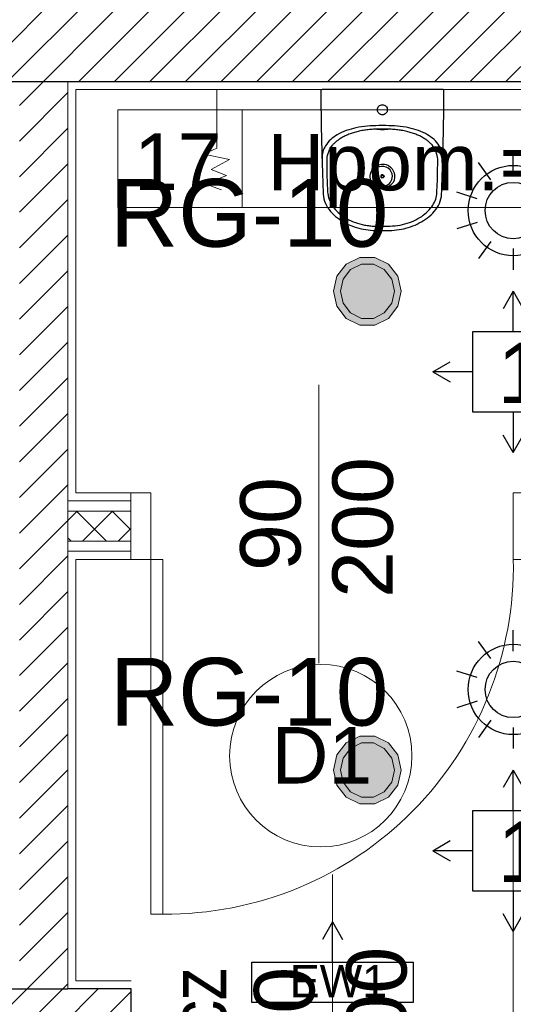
# Model space of a CAD drawing. Header units: metres. Extents: x -29 to 15534, y -4326 to 1447.
# Tile 35 of 48: x 12312 to 12434, y -1369 to -1124. Entities that reach past the tile are written whole.
import ezdxf
from ezdxf.enums import TextEntityAlignment as Align

# ---------------------------------------------------------------- set-up
doc = ezdxf.new("R2010")
doc.units = ezdxf.units.M
doc.header["$MEASUREMENT"] = 0
doc.linetypes.add('DOT', pattern=[6.35, 0, -6.35])
for name, color, linetype, lineweight in [('#elektryczne', 7, 'Continuous', 20), ('A_DRZWI', 8, 'Continuous', 5), ('A_HACZE', 8, 'Continuous', 5), ('A_OZACZENIE DRZWI', 8, 'Continuous', 13), ('A_OZNACZENIA OKIEN', 8, 'Continuous', 13), ('A_PROJEKTOWANE ŚCIANY MUROWANE NOŚNE', 8, 'Continuous', 30), ('A_SCIANY DZIALOWE', 8, 'Continuous', 15), ('A_SCIANY DZIALOWE GK', 8, 'Continuous', 5), ('A_TABELKI POM.', 8, 'Continuous', 20), ('A_TYNK', 8, 'Continuous', 5), ('A_WYMIARY WEWNETRZNE', 8, 'Continuous', 18), ('A_WYPOSAZENIE', 8, 'Continuous', 5), ('A_WYPOSAŻENIE SANITARNE', 8, 'Continuous', 5), ('EB_obwody', 8, 'Continuous', 13), ('EB_oprawy awaryjne', 40, 'Continuous', 30), ('EB_oświetlenie sprzęt', 1, 'Continuous', 30)]:
    doc.layers.add(name, color=color, linetype=linetype, lineweight=lineweight)
for name, color, linetype in [('A_PPOŻ', 8, 'Continuous'), ('rexp_Lum_Custom_Labels', 7, 'Continuous'), ('rexp_Lum_Labels', 7, 'Continuous'), ('rexp_Oprawy', 7, 'Continuous')]:
    doc.layers.add(name, color=color, linetype=linetype)
doc.styles.add('ARIAL', font='arial.ttf')
doc.styles.add('m1_romans', font='romans.shx', dxfattribs={"width": 0.8})
doc.styles.add('opisy okien', font='txt', dxfattribs={"height": 15})
doc.styles.get("Standard").update_dxf_attribs({"font": 'txt.shx'})

# ---------------------------------------------------------------- blocks, each defined once
blk = doc.blocks.new('A$C77D74274')
at = {"layer": 'A_WYPOSAŻENIE SANITARNE', "lineweight": -3}
blk.add_lwpolyline([(0.177, 0.1492, 0.003397), (0.091, 0.1513, 0.004605), (0.005, 0.1521, 0.000026), (0.0045, 0.1521, 0.000026), (0.004, 0.1521), (0.002, 0.1521, 0.414251), (0, 0.1501), (0, -0.1501, 0.293591), (0.002, -0.1533, 0.002795), (0.003, -0.1533, 0.000559), (0.004, -0.1533, 0.000026), (0.0045, -0.1533, 0.000026), (0.005, -0.1533, 0.004601), (0.091, -0.1525, 0.003384), (0.177, -0.1503, 0.000027), (0.2174, -0.149, 0.000084), (0.2578, -0.1477, 0.000092), (0.2585, -0.1477, 0.000134), (0.2592, -0.1477, 0.099596), (0.282, -0.1422, 0.068321), (0.3019, -0.1294, 0.054751), (0.3181, -0.1122, 0.041077), (0.3307, -0.0922, 0.0376), (0.3401, -0.0705, 0.034162), (0.3462, -0.0477, 0.037451), (0.349, -0.0242, 0.011092), (0.3495, -0.0006, 0.011092), (0.349, 0.0231, 0.037451), (0.3462, 0.0465, 0.034162), (0.3401, 0.0694, 0.0376), (0.3307, 0.0911, 0.041077), (0.3181, 0.1111, 0.054751), (0.3019, 0.1283, 0.068321), (0.282, 0.1411, 0.099596), (0.2592, 0.1465, 0.000134), (0.2585, 0.1466, 0.000092), (0.2578, 0.1466, 0.000024), (0.2174, 0.1479, 0.000019)], format="xyb", close=True, dxfattribs=at)
blk.add_lwpolyline([(0.002, 0.1474), (0.002, 0.1474), (0.002, 0.1474)], dxfattribs=at)
for points in [[(0.171, 0.1494, 0.075162), (0.1544, 0.1474, 0.073552), (0.139, 0.1406, 0.071261), (0.1239, 0.1278, 0.048102), (0.1122, 0.1117, 0.048092), (0.1017, 0.0891, 0.031916), (0.0949, 0.0651, 0.030801), (0.0906, 0.0368, 0.021956), (0.0893, 0.0083)], [(0.1373, 0.1228, 0.016399), (0.1341, 0.1198, 0.014505), (0.1311, 0.1166, 0.027749), (0.1252, 0.1094, 0.022424), (0.12, 0.1015, 0.022759), (0.115, 0.0922, 0.018454), (0.1108, 0.0824, 0.018732), (0.1069, 0.0712, 0.015832), (0.1038, 0.0598, 0.015902), (0.1012, 0.0473, 0.014286), (0.0994, 0.0347, 0.007163), (0.0988, 0.0282, 0.00711), (0.0983, 0.0216, 0.003597), (0.0981, 0.0183, 0.003424), (0.098, 0.0149, 0.001682), (0.098, 0.0133, 0.001706), (0.098, 0.0116, 0.001804), (0.0979, 0.0099, 0.001239), (0.0979, 0.0082)], [(0.1727, 0.1367, 0.076821), (0.1539, 0.1326, 0.08598), (0.1373, 0.1228)], [(0.1783, 0.1368, 0.008833), (0.1755, 0.1368, 0.009851), (0.1727, 0.1367)], [(0.2586, 0.1344, 0.008463), (0.2185, 0.1362, 0.006343), (0.1783, 0.1368)], [(0.2597, 0.1343, 0.002628), (0.2591, 0.1343, 0.002643), (0.2586, 0.1344)], [(0.3389, -0.0006, 0.015061), (0.3381, 0.0247, 0.042568), (0.3345, 0.0497, 0.036875), (0.3275, 0.072, 0.044128), (0.317, 0.0928, 0.04242), (0.3051, 0.1088, 0.056535), (0.2903, 0.1222, 0.056066), (0.2757, 0.1303, 0.076403), (0.2597, 0.1343)], [(0.1861, 0.0088, -1), (0.2439, -0.0099)], [(0.0375, -0.0006, -0.098513), (0.0385, 0.0042, -0.098513), (0.0412, 0.0083)], [(0.0412, 0.0083, -0.098534), (0.0452, 0.011, -0.098269), (0.05, 0.0119, -0.098471), (0.0548, 0.011, -0.09847), (0.0588, 0.0083)], [(0.0588, 0.0083, -0.098512), (0.0615, 0.0042, -0.098514), (0.0625, -0.0006)], [(0.0893, 0.0083, 0.000224), (0.0893, 0.0039, 0.000224), (0.0893, -0.0006)], [(0.0979, 0.0082, 0.000423), (0.0979, 0.006, 0.000008), (0.0979, 0.0038, 0.000204), (0.0979, 0.0016, -0.000042), (0.0979, -0.0006)], [(0.0981, 0.0178, -0.001247), (0.0982, 0.0175, -0.001147), (0.0982, 0.0173)], [(0.0982, 0.0173, -0.03502), (0.0994, -0.0006, -0.03502), (0.0982, -0.0184)], [(0.0982, 0.0173, -0.000029), (0.0982, 0.0173, -0.000029), (0.0982, 0.0173)], [(0.2439, -0.0099, -1), (0.1861, 0.0088)], [(0.215, 0.0243, 0.509525), (0.1914, -0.0082)], [(0.1914, -0.0082, 0.198912), (0.2037, -0.0227, 0.414214), (0.2371, -0.0118, 0.198912), (0.2386, 0.0071)], [(0.2112, 0.0007, 0.198912), (0.2114, -0.0024, 0.414214), (0.2168, -0.0042, 0.198912), (0.2188, -0.0018)], [(0.2112, 0.0007, -0.158384), (0.2126, 0.0027, -0.158384), (0.215, 0.0035)], [(0.215, -0.0036, -0.509525), (0.2121, 0.0004)], [(0.2121, 0.0004, -0.158384), (0.2132, 0.0019, -0.158384), (0.215, 0.0024)], [(0.2386, 0.0071, 0.158384), (0.2296, 0.0195, 0.158384), (0.215, 0.0243)], [(0.215, 0.0035, -0.078702), (0.2162, 0.0033, -0.198912), (0.2186, 0.0013, -0.198912), (0.2188, -0.0018)], [(0.215, 0.0024, -0.509525), (0.2179, -0.0015)], [(0.0412, -0.0094, -0.098513), (0.0385, -0.0053, -0.098513), (0.0375, -0.0006)], [(0.0588, -0.0094, -0.09847), (0.0548, -0.0121, -0.09847), (0.05, -0.0131, -0.098269), (0.0452, -0.0121, -0.098534), (0.0412, -0.0094)], [(0.0625, -0.0006, -0.098513), (0.0615, -0.0053, -0.098513), (0.0588, -0.0094)], [(0.0893, -0.0006, 0.000372), (0.0893, -0.005, 0.000249), (0.0893, -0.0094)], [(0.0893, -0.0094, 0.021966), (0.0906, -0.038, 0.03078), (0.0949, -0.0662, 0.031921), (0.1017, -0.0902, 0.048122), (0.1122, -0.1128, 0.048061), (0.1239, -0.1289, 0.071276), (0.139, -0.1417, 0.073559), (0.1544, -0.1485, 0.075158), (0.171, -0.1505)], [(0.0979, -0.0006, -0.000042), (0.0979, -0.0028, 0.000204), (0.0979, -0.005, 0.000008), (0.0979, -0.0072, 0.000423), (0.0979, -0.0094)], [(0.0979, -0.0094, 0.001239), (0.0979, -0.011, 0.001804), (0.098, -0.0127, 0.001706), (0.098, -0.0144, 0.001682), (0.098, -0.0161, 0.003424), (0.0981, -0.0194, 0.003597), (0.0983, -0.0227, 0.00711), (0.0988, -0.0293, 0.007163), (0.0994, -0.0358, 0.014286), (0.1012, -0.0485, 0.015902), (0.1038, -0.0609, 0.015832), (0.1069, -0.0724, 0.018732), (0.1108, -0.0835, 0.018454), (0.115, -0.0933, 0.022759), (0.12, -0.1027, 0.022424), (0.1252, -0.1105, 0.027749), (0.1311, -0.1178, 0.014491), (0.1341, -0.1209, 0.016382), (0.1373, -0.1239)], [(0.0981, -0.0189, 0.0013), (0.0982, -0.0186, 0.0012), (0.0982, -0.0184)], [(0.0982, -0.0184, -0.001061), (0.0982, -0.0186, -0.001185), (0.0981, -0.0189)], [(0.2179, -0.0015, -0.158384), (0.2168, -0.003, -0.158384), (0.215, -0.0036)], [(0.2597, -0.1354, 0.07641), (0.2757, -0.1314, 0.056045), (0.2903, -0.1233, 0.056558), (0.3051, -0.11, 0.042412), (0.317, -0.0939, 0.044132), (0.3275, -0.0731, 0.036861), (0.3345, -0.0508, 0.019203), (0.3368, -0.0385, 0.018742), (0.3383, -0.026, 0.018392), (0.3388, -0.0133, 0.001281), (0.3389, -0.0006)], [(0.1727, -0.1378, -0.076959), (0.1539, -0.1337, -0.085989), (0.1373, -0.1239)], [(0.1783, -0.1379, -0.008833), (0.1755, -0.1379, -0.009851), (0.1727, -0.1378)], [(0.2586, -0.1355, -0.008465), (0.2185, -0.1373, -0.006338), (0.1783, -0.1379)], [(0.2597, -0.1354, -0.002621), (0.2591, -0.1355, -0.002635), (0.2586, -0.1355)]]:
    blk.add_lwpolyline(points, format="xyb", dxfattribs=at)
blk = doc.blocks.new('A$C2DA918A7')
at = {"layer": 'A_OZACZENIE DRZWI'}
blk.add_line((-34.51, 0), (34.51, 0), dxfattribs=at)
at = {"layer": 'A_OZACZENIE DRZWI', "ltscale": 0.1, "style": 'm1_romans', "width": 0.8}
blk.add_attdef('SZEROKOSC', text='', height=10, rotation=360, dxfattribs=at).set_placement((0, 0), align=Align.BOTTOM_CENTER)
blk.add_attdef('WYSOKOSC', text='', height=10, rotation=360, dxfattribs=at).set_placement((-0.85, -3.39), align=Align.TOP_CENTER)
blk = doc.blocks.new('A$Cc1116ad4')
at = {"layer": 'A_DRZWI', "color": 8, "ltscale": 2}
for points in [[(-9, 95), (-9, 90), (-25.5, 90), (-25.5, 95)], [(-113.5, 0), (-113.5, 3), (-25.5, 3), (-25.5, 0)], [(-9, 0), (-9, -5), (-25.5, -5), (-25.5, 0)]]:
    blk.add_lwpolyline(points, close=True, dxfattribs=at)
blk.add_arc((-27.16, 3.7), 86.32, 88.9011, 180.4638, dxfattribs=at)
blk = doc.blocks.new('podkład')
at = {"layer": 'A_HACZE'}
h = blk.add_hatch(dxfattribs=at)
h.set_pattern_fill('ANSI31', color=8, scale=50, angle=180, style=0)
h.set_pattern_definition([(225, (14464.78, -9e-13), (4.419417, -4.419417), [])])
h.paths.add_polyline_path([(12190.31, -866.21), (12186.65, -841.47), (11094.83, -1003.08), (11098.49, -1027.81), (11363.8, -989.28), (11363.8, -1402.2), (11388.8, -1402.2), (11388.8, -1389.7), (11515.29, -1389.7), (11515.29, -1364.7), (11388.8, -1364.7), (11388.8, -985.58), (12048.79, -887.15), (12048.79, -986.06), (12048.79, -1364.66), (11922.29, -1364.61), (11922.29, -1389.79), (12180.03, -1389.7), (12180.03, -1364.7), (12073.79, -1364.66), (12073.79, -1139.7), (12311.54, -1139.7), (12311.54, -1364.7), (12280.03, -1364.7), (12280.03, -1389.7), (12339.3, -1389.7), (12339.3, -1364.7), (12323.54, -1364.7), (12323.54, -1139.7), (12561.3, -1139.7), (12561.3, -1364.7), (12439.3, -1364.7), (12439.3, -1389.7), (12586.3, -1389.7), (12586.3, -1144.53), (12586.3, -1062.7), (12561.3, -1062.7), (12561.3, -1114.7), (12073.79, -1114.7), (12073.79, -983.83), (12073.79, -883.45)])
h = blk.add_hatch(dxfattribs=at)
h.set_pattern_fill('ANSI37', color=8, scale=50, angle=90)
h.set_pattern_definition([(135, (14464.78, -9e-13), (-4.419417, -4.419417), []), (225, (14464.78, -9e-13), (4.419417, -4.419417), [])])
h.paths.add_polyline_path([(12339.19, -1246.2), (12323.54, -1246.2), (12323.54, -1253.7), (12339.19, -1253.7)])
at = {"layer": 'A_PROJEKTOWANE ŚCIANY MUROWANE NOŚNE', "color": 8}
for p, q in [((12073.8, -1139.7), (12323.54, -1139.7)), ((12323.54, -1139.7), (12561.3, -1139.7)), ((12339.3, -1364.7), (12323.54, -1364.7))]:
    blk.add_line(p, q, dxfattribs=at)
for points in [[(12280.03, -1389.7), (12280.03, -1364.7), (12323.54, -1364.7)], [(12339.3, -1389.7), (12339.3, -1364.7)]]:
    blk.add_lwpolyline(points, dxfattribs=at)
at = {"layer": 'A_SCIANY DZIALOWE', "color": 8}
blk.add_line((12323.54, -1139.7), (12323.54, -1364.7), dxfattribs=at)
at = {"layer": 'A_SCIANY DZIALOWE GK', "color": 8}
for p, q in [((12339.19, -1243.7), (12323.54, -1243.7)), ((12339.19, -1246.2), (12323.54, -1246.2)), ((12339.19, -1253.7), (12323.54, -1253.7)), ((12339.19, -1256.2), (12323.54, -1256.2))]:
    blk.add_line(p, q, dxfattribs=at)
at = {"layer": 'A_TYNK', "color": 8}
for p, q in [((12325.54, -1258.2), (12325.54, -1362.7)), ((12339.19, -1258.2), (12325.54, -1258.2)), ((12339.3, -1362.7), (12325.54, -1362.7))]:
    blk.add_line(p, q, dxfattribs=at)
blk.add_lwpolyline([(12439.19, -1241.7), (12538.8, -1241.7), (12538.8, -1141.7), (12325.54, -1141.7), (12325.54, -1241.7), (12339.19, -1241.7)], dxfattribs=at)
at = {"layer": 'A_TYNK', "color": 8, "linetype": 'Continuous'}
for points in [[(12439.19, -1241.7), (12538.8, -1241.7), (12538.8, -1141.7), (12325.54, -1141.7), (12325.54, -1241.7), (12339.19, -1241.7)], [(12339.3, -1362.7), (12325.54, -1362.7), (12325.54, -1258.2), (12339.19, -1258.2)]]:
    blk.add_lwpolyline(points, dxfattribs=at)
at = {"layer": 'A_WYMIARY WEWNETRZNE', "color": 8, "linetype": 'Continuous'}
blk.add_line((12366.88, -1146.68), (12366.88, -1170.91), dxfattribs=at)
blk.add_lwpolyline([(12336, -1170.91), (12336, -1146.68), (12532.98, -1146.68), (12532.98, -1170.91)], close=True, dxfattribs=at)
blk.add_circle((12386.37, -1306.88), 22.63, dxfattribs=at)
at = {"layer": 'A_WYPOSAŻENIE SANITARNE', "color": 8}
blk.add_lwpolyline([(12360.59, -1141.7), (12360.61, -1156.2), (12357.37, -1157.73), (12363.75, -1159.07), (12359.16, -1161.54), (12362.98, -1162.99), (12357.82, -1165.12), (12361.75, -1166.57)], dxfattribs=at)
at = {"layer": 'A_DRZWI', "color": 8, "xscale": -1, "rotation": 270}
blk.add_blockref('A$Cc1116ad4', (12344.19, -1232.7), dxfattribs=at)
at = {"layer": 'A_OZACZENIE DRZWI', "color": 8, "ltscale": 0.1}
ref = blk.add_blockref('A$C2DA918A7', (12385.87, -1249.44), dxfattribs=dict(at, rotation=90))
ref.add_attrib('WYSOKOSC', '200', dxfattribs={"ltscale": 0.1, "height": 15, "rotation": 90, "style": 'ARIAL'}).set_placement((12389.27, -1250.29), align=Align.TOP_CENTER)
ref.add_attrib('SZEROKOSC', '90', dxfattribs={"ltscale": 0.1, "height": 15, "rotation": 90, "style": 'ARIAL'}).set_placement((12385.87, -1249.44), align=Align.BOTTOM_CENTER)
ref = blk.add_blockref('A$C2DA918A7', (12389.3, -1370.89), dxfattribs=dict(at, rotation=90))
ref.add_attrib('WYSOKOSC', '200', dxfattribs={"ltscale": 0.1, "height": 15, "rotation": 90, "style": 'ARIAL'}).set_placement((12392.69, -1371.74), align=Align.TOP_CENTER)
ref.add_attrib('SZEROKOSC', '90', dxfattribs={"ltscale": 0.1, "height": 15, "rotation": 90, "style": 'ARIAL'}).set_placement((12389.3, -1370.89), align=Align.BOTTOM_CENTER)
at = {"layer": 'A_WYPOSAZENIE', "color": 8, "xscale": 100, "yscale": 100, "zscale": 100, "rotation": 270}
blk.add_blockref('A$C77D74274', (12401.74, -1141.7), dxfattribs=at)
at = {"layer": 'A_OZNACZENIA OKIEN', "color": 8, "lineweight": 13, "char_height": 14, "attachment_point": 8, "style": 'ARIAL'}
for s, insert in [('{\\fArial|b0|i0|c238|p34;Hpom.=300 cm}', (12439.73, -1170.91)), ('{\\fArial|b0|i0|c238|p34;D1}', (12386.66, -1313.78))]:
    blk.add_mtext(s, dxfattribs=dict(at, insert=insert))
at = {"layer": 'A_PPOŻ', "color": 8, "linetype": 'DOT', "lineweight": 80, "ltscale": 0.5, "insert": (12348.91, -1416.03), "char_height": 14, "width": 371.7713, "attachment_point": 2, "rotation": 90, "line_spacing_factor": 0.8, "style": 'opisy okien'}
blk.add_mtext('{\\fArial Narrow|b0|i0|c238|p34;Samozamykacz}', dxfattribs=at)
at = {"layer": 'A_TABELKI POM.', "color": 8, "insert": (12361.75, -1166.57), "char_height": 14, "width": 190.1196, "attachment_point": 9, "style": 'ARIAL'}
blk.add_mtext('17', dxfattribs=at)
blk = doc.blocks.new('*U226')
at = {"layer": 'EB_oprawy awaryjne', "color": 3, "linetype": 'Continuous'}
for p, q in [((-15, 0), (-10.67, 2.5)), ((-15, 0), (-10.67, -2.5)), ((-5, 0), (-15, 0))]:
    blk.add_line(p, q, dxfattribs=at)
blk.add_lwpolyline([(5, 20), (5, -20), (-5, -20), (-5, 20), (5, 20)], dxfattribs=at)
at = {"layer": 'EB_oprawy awaryjne', "linetype": 'Continuous', "insert": (-4.34, -10.64), "char_height": 8, "attachment_point": 1, "rotation": 90, "style": 'ARIAL'}
blk.add_mtext_dynamic_manual_height_columns('{\\C3;EW1}', width=397.3306, gutter_width=1, heights=[0], dxfattribs=at)
blk = doc.blocks.new('rexp_lib_l_53')
at = {"layer": 'rexp_Oprawy', "linetype": 'Continuous', "lineweight": 18, "true_color": 0xff0000}
blk.add_hatch(color=1, dxfattribs=at).paths.add_polyline_path([(8.4, 0), (7.57, 3.74), (5.24, 6.74), (1.87, 8.4), (-1.87, 8.4), (-5.24, 6.74), (-7.57, 3.74), (-8.4, 0), (-7.57, -3.74), (-5.24, -6.74), (-1.87, -8.4), (1.87, -8.4), (5.24, -6.74), (7.57, -3.74)])
at = {"layer": 'rexp_Oprawy', "color": 1, "linetype": 'Continuous', "lineweight": 18, "true_color": 0xff0000}
blk.add_lwpolyline([(8.4, 0), (7.57, 3.74), (5.24, 6.74), (1.87, 8.4), (-1.87, 8.4), (-5.24, 6.74), (-7.57, 3.74), (-8.4, 0), (-7.57, -3.74), (-5.24, -6.74), (-1.87, -8.4), (1.87, -8.4), (5.24, -6.74), (7.57, -3.74)], close=True, dxfattribs=at)
at = {"layer": 'rexp_Oprawy', "color": 7, "linetype": 'Continuous', "lineweight": 18}
blk.add_lwpolyline([(6.72, 0), (6.05, 2.99), (4.19, 5.39), (1.5, 6.72), (-1.5, 6.72), (-4.19, 5.39), (-6.05, 2.99), (-6.72, 0), (-6.05, -2.99), (-4.19, -5.39), (-1.5, -6.72), (1.5, -6.72), (4.19, -5.39), (6.05, -2.99)], close=True, dxfattribs=at)
at = {"layer": 'rexp_Lum_Custom_Labels', "color": 8, "linetype": 'Continuous', "lineweight": 18, "flags": 8}
blk.add_attdef('CustomLabel', (-8.4, -23.4), '', height=10, dxfattribs=at)
at = {"layer": 'rexp_Lum_Labels', "color": 8, "linetype": 'Continuous', "lineweight": 18, "flags": 8}
blk.add_attdef('Label', (10, 10), '', height=20, dxfattribs=at)
blk = doc.blocks.new('czujka obecności')
at = {"layer": 'EB_oświetlenie sprzęt'}
for p, q in [((-89925466.34, -54748214.54), (-89925466.34, -54748209.29)), ((-89925471.89, -54748216.34), (-89925474.98, -54748212.1)), ((-89925460.78, -54748216.34), (-89925457.7, -54748212.1)), ((-89925475.32, -54748221.07), (-89925480.32, -54748219.44)), ((-89925457.35, -54748221.07), (-89925452.36, -54748219.44)), ((-89925475.32, -54748226.91), (-89925480.32, -54748228.53)), ((-89925457.35, -54748226.91), (-89925452.36, -54748228.53)), ((-89925471.89, -54748231.63), (-89925474.98, -54748235.88)), ((-89925466.34, -54748233.43), (-89925466.34, -54748238.68)), ((-89925460.78, -54748231.63), (-89925457.7, -54748235.88))]:
    blk.add_line(p, q, dxfattribs=at)
for radius in [11.2, 7]:
    blk.add_circle((-89925466.34, -54748223.99), radius, dxfattribs=at)
blk = doc.blocks.new('awaryjn 554523')
at = {"layer": 'EB_oprawy awaryjne', "linetype": 'Continuous'}
for p, q in [((-89934498.04, -54747673.9), (-89934500.54, -54747678.23)), ((-89934498.04, -54747683.9), (-89934498.04, -54747673.9)), ((-89934498.04, -54747673.9), (-89934495.54, -54747678.23)), ((-89934518.04, -54747693.9), (-89934513.71, -54747691.4)), ((-89934478.04, -54747693.9), (-89934482.37, -54747691.4)), ((-89934508.04, -54747693.9), (-89934518.04, -54747693.9)), ((-89934518.04, -54747693.9), (-89934513.71, -54747696.4)), ((-89934488.04, -54747693.9), (-89934478.04, -54747693.9)), ((-89934478.04, -54747693.9), (-89934482.37, -54747696.4)), ((-89934498.04, -54747703.9), (-89934498.04, -54747713.9)), ((-89934498.04, -54747713.9), (-89934500.54, -54747709.57)), ((-89934498.04, -54747713.9), (-89934495.54, -54747709.57))]:
    blk.add_line(p, q, dxfattribs=at)
blk.add_lwpolyline([(-89934508.04, -54747683.9), (-89934488.04, -54747683.9), (-89934488.04, -54747703.9), (-89934508.04, -54747703.9), (-89934508.04, -54747683.9)], dxfattribs=at)
at = {"layer": 'EB_oprawy awaryjne', "linetype": 'Continuous', "insert": (-89934501.96, -54747686.65), "char_height": 15, "attachment_point": 1, "style": 'ARIAL'}
blk.add_mtext_dynamic_manual_height_columns('1', width=397.3306, gutter_width=1, heights=[0], dxfattribs=at)

msp = doc.modelspace()

# ---------------------------------------------------------------- linework, layer by layer
at = {"layer": '#elektryczne', "color": 4, "linetype": 'Continuous'}
msp.add_line((12434.19, -1310.45), (12434.19, -1446.69), dxfattribs=at)

# ---------------------------------------------------------------- block references
at = {"layer": '#elektryczne', "color": 8, "linetype": 'Continuous', "lineweight": 18}
msp.add_blockref('podkład', (0, 0), dxfattribs=at)
at = {"layer": 'EB_oprawy awaryjne', "linetype": 'Continuous'}
for p in [(89946932.22, 54746482.2), (89946932.22, 54746363.45)]:
    msp.add_blockref('awaryjn 554523', p, dxfattribs=at)
at = {"layer": 'EB_oprawy awaryjne', "linetype": 'Continuous', "rotation": 270}
msp.add_blockref('*U226', (12389.3, -1363.12), dxfattribs=at)
at = {"layer": 'EB_oświetlenie sprzęt', "linetype": 'Continuous'}
for p in [(89937900.53, 54747052.29), (89937900.53, 54746933.54)]:
    msp.add_blockref('czujka obecności', p, dxfattribs=at)
at = {"layer": 'rexp_Oprawy', "color": 8, "linetype": 'Continuous', "lineweight": 18}
for p in [(12397.97, -1191.7), (12397.97, -1310.45)]:
    msp.add_blockref('rexp_lib_l_53', p, dxfattribs=at)

# ---------------------------------------------------------------- texts
at = {"layer": 'EB_obwody', "color": 5, "style": 'ARIAL'}
for p in [(12334.04, -1180.67, -823), (12334.04, -1299.42, -823)]:
    msp.add_text('RG-10', height=16.8, rotation=0, dxfattribs=at).set_placement(p)

doc.saveas('drawing.dxf')
